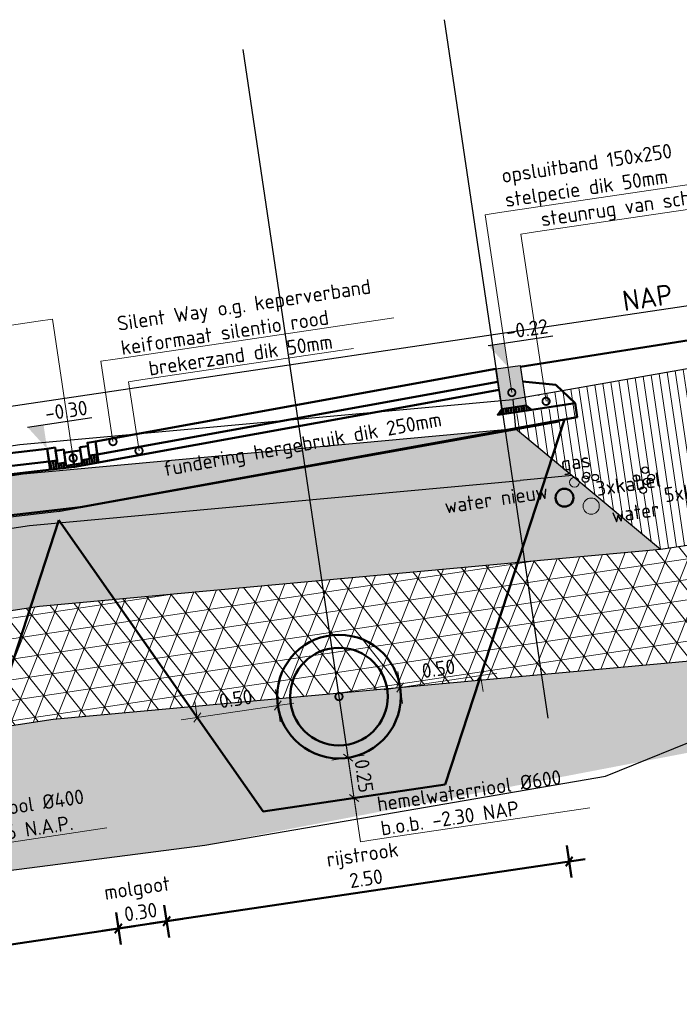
# Model space of a CAD drawing. Header units: metres. Extents: x 133846 to 269924, y 465764 to 933292.
# Tile 17 of 56: x 133874.54 to 133878.59, y 465811.48 to 465817.53. Entities that reach past the tile are written whole.
import ezdxf
from ezdxf import colors
from ezdxf.entities.mleader import LeaderData, LeaderLine
from ezdxf.lldxf.tags import DXFTag
from ezdxf.math import Vec2, Vec3

# ---------------------------------------------------------------- set-up
doc = ezdxf.new("R2010")
doc.units = ezdxf.units.M
doc.linetypes.add('AL-NAP_LIJN', pattern=[15.25, 12, -1.5, 0.25, -1.5])
doc.linetypes.add('RI-HWA', pattern=[7.4, 5, -2.4])
for name, color, linetype, lineweight, true_color in [('B-OI-KL-GAS_LD-G', 40, 'KL-GAS-LD-N', 18, 0xffbf00), ('B-OI-KL-WATER-G', 5, 'KL-WATER-N', 18, 0x0000ff), ('N-WE-KL-WATER-GD', 5, 'KL-WATER-N', 50, 0x0000ff), ('N-WE-RI-HWA-GD', 150, 'RI-HWA', 50, 0x007fff)]:
    doc.layers.add(name, color=color, linetype=linetype, lineweight=lineweight, true_color=true_color)
for name, color, linetype, lineweight in [('B-WE-GW-GROND-AD-50', 253, 'Continuous', 18), ('B-WE-KL-T18', 10, 'Continuous', 18), ('B-WE-MO-BODEM-AD-50', 253, 'Continuous', 18), ('B-WE-VH-VERHARDING-GD', 253, 'Continuous', 25), ('B-WE-VH-VERHARDING_FUNDERING-AD-50', 253, 'Continuous', 18), ('N-WE-GW-SLEUF-GD', 90, 'Continuous', 50), ('N-WE-RI-T18', 10, 'Continuous', 18), ('N-WE-VH-KANTOPSLUITING_OPSLUITBAND-SD', 150, 'Continuous', 25), ('N-WE-VH-M', 7, 'Continuous', 18), ('N-WE-VH-VERHARDING-GD', 7, 'Continuous', 50), ('N-WE-VH-VERHARDING-T18', 10, 'Continuous', 18), ('X-XX-AL-NAP-GD', 7, 'AL-NAP_LIJN', 25), ('X-XX-AL-NAP-T25', 7, 'Continuous', 25), ('X-XX-AL-PEILMAAT-SD', 7, 'Continuous', 25)]:
    doc.layers.add(name, color=color, linetype=linetype, lineweight=lineweight)
doc.layers.add('X-XX-AL-HULPLIJN-GD', color=30, linetype='Continuous', lineweight=25, plot=False)
doc.styles.add('NLCS-ISO', font='NLCS-ISO.ttf')
doc.styles.add('NLCS-ISO-M50-T18', font='NLCS-ISO.ttf', dxfattribs={"height": 0.09})
doc.styles.add('NLCS-ISO-M50-T25', font='NLCS-ISO.ttf', dxfattribs={"height": 0.125})
doc.styles.get("Standard").update_dxf_attribs({"font": 'romand.shx'})
tags = doc.linetypes.add('KL-GAS-LD-N', pattern='A,4,-1,[69,NLCS.SHX,S=0.5,R=0,X=0,Y=0],-1,4,-1,["L",Standard,S=1,R=0,X=0.25,Y=-0.5],-2', length=13).pattern_tags.tags
tags[18] = DXFTag(74, 10)
doc.linetypes.add('KL-WATER-N', pattern='A,7,-0.5,[168,NLCS.SHX,S=0.75,R=0,X=0.75,Y=0],-2', length=9.5)
doc.dimstyles.new('NLCS-M50-T18-SCHRAP_L2_H2', dxfattribs={"dimscale": 0.05, "dimtxt": 2.5, "dimasz": 1.008, "dimexe": 2, "dimexo": 2, "dimgap": 0.7, "dimtad": 1, "dimzin": 0, "dimdsep": 46, "dimtxsty": 'NLCS-ISO-M50-T18', "dimblk": 'OBLIQUE', "dimcen": 0, "dimdle": 2, "dimclrd": 256, "dimclre": 256, "dimclrt": 10, "dimazin": 0, "dimtfac": 1, "dimtdec": 3, "dimtofl": 0, "dimtmove": 0, "dimatfit": 3, "dimldrblk": 'OBLIQUE', "dimfxl": 2, "dimfxlon": 1, "dimtfillclr": 256, "dimtolj": 1, "dimtzin": 0, "dimlwd": -1, "dimlwe": -1, "dimarcsym": 0})
pattern_1 = [(45.952767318, (68751.45991, -15701.50299), (-0.017277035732, 0.094831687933), [0, -0.076, 0, -0.085, 0, -0.08125]), (15.952767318, (68751.45991, -15701.50299), (0.066785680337, 0.152581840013), [0, -0.041, 0, -0.0685, 0, -0.02625]), (335.952767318, (68751.399074, -15701.51203), (0.15397411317, 0.023167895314), [0, -0.025, 0, -0.09, 0, -0.1175]), (325.952767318, (68751.39907, -15701.51203), (0.142222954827, 0.065501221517), [0, -0.0125, 0, -0.059, 0, -0.0675])]

# ---------------------------------------------------------------- blocks, each defined once
blk = doc.blocks.new('_Oblique')
at = {"color": 0, "linetype": 'ByBlock', "lineweight": -2}
blk.add_line((-0.5, -0.5), (0.5, 0.5), dxfattribs=at)
blk = doc.blocks.new('*D186')
at = {"layer": 'Defpoints', "color": 0, "transparency": 16777216}
for p in [(133876.1231, 465813.3135), (133875.6286, 465813.24), (133876.2157, 465812.6903)]:
    blk.add_point(p, dxfattribs=at)
at = {"layer": 'N-WE-VH-M', "transparency": 16777216}
for p, q in [((133876.1378, 465813.2145), (133876.1084, 465813.4124)), ((133875.6286, 465813.24), (133875.6139, 465813.3389)), ((133875.5296, 465813.2253), (133876.222, 465813.3282))]:
    blk.add_line(p, q, dxfattribs=at)
at = {"layer": 'N-WE-VH-M', "transparency": 16777216, "xscale": 0.0504, "yscale": 0.0504, "zscale": 0.0504}
for p, rotation in [((133876.1231, 465813.3135), 8.452767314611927), ((133875.6286, 465813.24), 188.4527673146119)]:
    blk.add_blockref('_Oblique', p, dxfattribs=dict(at, rotation=rotation))
at = {"layer": 'N-WE-VH-M', "color": 10, "transparency": 16777216, "insert": (133875.8641, 465813.3558), "char_height": 0.09, "attachment_point": 5, "rotation": 8.45277, "style": 'NLCS-ISO-M50-T18'}
blk.add_mtext('\\A1;0.50', dxfattribs=at)
blk = doc.blocks.new('*D187')
at = {"layer": 'Defpoints', "color": 0, "transparency": 16777216}
for p in [(133877.3694, 465813.4987), (133877.3694, 465813.4987), (133876.9675, 465812.802)]:
    blk.add_point(p, dxfattribs=at)
at = {"layer": 'N-WE-VH-M', "transparency": 16777216}
for p, q in [((133876.8896, 465813.3263), (133876.8602, 465813.5241)), ((133876.776, 465813.4105), (133877.4684, 465813.5134)), ((133877.3694, 465813.4987), (133877.3841, 465813.3998))]:
    blk.add_line(p, q, dxfattribs=at)
at = {"layer": 'N-WE-VH-M', "transparency": 16777216, "xscale": 0.0504, "yscale": 0.0504, "zscale": 0.0504}
for p, rotation in [((133877.3694, 465813.4987), 8.452767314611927), ((133876.8749, 465813.4252), 188.4527673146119)]:
    blk.add_blockref('_Oblique', p, dxfattribs=dict(at, rotation=rotation))
at = {"layer": 'N-WE-VH-M', "color": 10, "transparency": 16777216, "insert": (133877.1104, 465813.5411), "char_height": 0.09, "attachment_point": 5, "rotation": 8.45277, "style": 'NLCS-ISO-M50-T18'}
blk.add_mtext('\\A1;0.50', dxfattribs=at)
blk = doc.blocks.new('_DotSmall')
at = {"color": 0, "linetype": 'ByBlock', "const_width": 0.5}
blk.add_lwpolyline([(-0.0625, 0, 1), (0.0625, 0, 1)], format="xyb", close=True, dxfattribs=at)
blk = doc.blocks.new('*D188')
at = {"layer": 'Defpoints', "color": 0, "transparency": 16777216}
for p in [(133875.8721, 465812.892), (133877.1505, 465812.8292), (133876.5916, 465812.7462)]:
    blk.add_point(p, dxfattribs=at)
at = {"layer": 'N-WE-VH-M', "transparency": 16777216}
for p, q in [((133876.5402, 465813.0924), (133876.6063, 465812.6472)), ((133876.4559, 465812.9787), (133876.6538, 465813.0081)), ((133876.6905, 465812.7609), (133876.4927, 465812.7315))]:
    blk.add_line(p, q, dxfattribs=at)
at = {"layer": 'N-WE-VH-M', "transparency": 16777216, "xscale": 0.0504, "yscale": 0.0504, "zscale": 0.0504}
for p, rotation in [((133876.5549, 465812.9934), 98.45276731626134), ((133876.5916, 465812.7462), 278.4527673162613)]:
    blk.add_blockref('_Oblique', p, dxfattribs=dict(at, rotation=rotation))
at = {"layer": 'N-WE-VH-M', "color": 10, "transparency": 16777216, "insert": (133876.6524, 465812.8816), "char_height": 0.09, "attachment_point": 5, "rotation": 278.45277, "style": 'NLCS-ISO-M50-T18'}
blk.add_mtext('\\A1;0.25', dxfattribs=at)
blk = doc.blocks.new('SAL-PEILMAAT_INFRACAD_H01-SOD')
blk.add_line((-2, 3), (6, 3))
blk.add_solid([(-2, 3), (0, 3), (0, 0)])
at = {"style": 'NLCS-ISO'}
blk.add_attdef('...', (0.4, 3.4), '', height=1.8, dxfattribs=at)
blk = doc.blocks.new('*U149')
blk.add_hatch(color=8).paths.add_polyline_path([(-0.15, -0.25), (0, -0.25), (0, 0), (-0.15, 0)])
at = {"layer": 'N-WE-VH-VERHARDING-GD', "linetype": 'Continuous'}
h = blk.add_hatch(dxfattribs=at)
h.set_pattern_fill('ANSI31', color=256, scale=0.005, angle=45, style=0)
h.set_pattern_definition([(90, (89116.596445, 436374.820416), (-0.015875, 3e-18), [])])
h.paths.add_polyline_path([(-0.15, -0.25), (0, -0.25), (0.03, -0.28), (-0.18, -0.28)])
at = {"flags": 128}
blk.add_lwpolyline([(-0.15, -0.25), (0, -0.25), (0, 0), (-0.15, 0)], close=True, dxfattribs=at)
at = {"layer": 'N-WE-VH-VERHARDING-GD', "linetype": 'Continuous'}
for p, q in [((-0.35, -0.15), (-0.15, -0.1)), ((-0.45, -0.28), (-0.35, -0.15)), ((-0.18, -0.28), (-0.45, -0.28))]:
    blk.add_line(p, q, dxfattribs=at)
at = {"layer": 'N-WE-VH-VERHARDING-GD', "linetype": 'Continuous', "flags": 128}
blk.add_lwpolyline([(-0.15, -0.25), (0, -0.25), (0.03, -0.28), (-0.18, -0.28)], close=True, dxfattribs=at)
blk = doc.blocks.new('*D302')
at = {"layer": 'Defpoints', "color": 0, "transparency": 16777216}
for p in [(133877.4634, 465815.3832), (133875.0024, 465814.9366), (133875.4405, 465811.9882)]:
    blk.add_point(p, dxfattribs=at)
at = {"layer": 'N-WE-VH-VERHARDING-GD', "transparency": 16777216}
for p, q in [((133877.8987, 465812.4546), (133877.9281, 465812.2568)), ((133878.0123, 465812.3704), (133875.3416, 465811.9735)), ((133875.4258, 465812.0871), (133875.4552, 465811.8893))]:
    blk.add_line(p, q, dxfattribs=at)
at = {"layer": 'N-WE-VH-VERHARDING-GD', "transparency": 16777216, "xscale": 0.0504, "yscale": 0.0504, "zscale": 0.0504}
for p, rotation in [((133877.9134, 465812.3557), 8.452767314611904), ((133875.4405, 465811.9882), 188.4527673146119)]:
    blk.add_blockref('_Oblique', p, dxfattribs=dict(at, rotation=rotation))
at = {"layer": 'N-WE-VH-VERHARDING-GD', "color": 10, "transparency": 16777216, "insert": (133876.6542, 465812.3253), "char_height": 0.09, "attachment_point": 5, "rotation": 8.45277, "style": 'NLCS-ISO-M50-T18'}
blk.add_mtext('\\A1;rijstrook\\P2.50', dxfattribs=at)
blk = doc.blocks.new('*D303')
at = {"layer": 'Defpoints', "color": 0, "transparency": 16777216}
for p in [(133875.0024, 465814.9366), (133874.7056, 465814.8925), (133875.1438, 465811.9441)]:
    blk.add_point(p, dxfattribs=at)
at = {"layer": 'N-WE-VH-VERHARDING-GD', "transparency": 16777216}
for p, q in [((133875.4258, 465812.0871), (133875.4552, 465811.8893)), ((133875.1291, 465812.043), (133875.1585, 465811.8452)), ((133875.5394, 465812.0029), (133875.0449, 465811.9294))]:
    blk.add_line(p, q, dxfattribs=at)
at = {"layer": 'N-WE-VH-VERHARDING-GD', "transparency": 16777216, "xscale": 0.0504, "yscale": 0.0504, "zscale": 0.0504}
for p, rotation in [((133875.4405, 465811.9882), 8.452767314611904), ((133875.1438, 465811.9441), 188.4527673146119)]:
    blk.add_blockref('_Oblique', p, dxfattribs=dict(at, rotation=rotation))
at = {"layer": 'N-WE-VH-VERHARDING-GD', "color": 10, "transparency": 16777216, "insert": (133875.2694, 465812.1195), "char_height": 0.09, "attachment_point": 5, "rotation": 8.45277, "style": 'NLCS-ISO-M50-T18'}
blk.add_mtext('\\A1;molgoot\\P0.30', dxfattribs=at)
blk = doc.blocks.new('*D304')
at = {"layer": 'Defpoints', "color": 0, "transparency": 16777216}
for p in [(133874.7056, 465814.8925), (133872.221, 465814.6042), (133875.1438, 465811.9441)]:
    blk.add_point(p, dxfattribs=at)
at = {"layer": 'N-WE-VH-VERHARDING-GD', "transparency": 16777216}
for p, q in [((133875.1291, 465812.043), (133875.1585, 465811.8452)), ((133872.572, 465811.5619), (133875.2427, 465811.9588)), ((133872.6562, 465811.6755), (133872.6856, 465811.4777))]:
    blk.add_line(p, q, dxfattribs=at)
at = {"layer": 'N-WE-VH-VERHARDING-GD', "transparency": 16777216, "xscale": 0.0504, "yscale": 0.0504, "zscale": 0.0504}
for p, rotation in [((133875.1438, 465811.9441), 8.452767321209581), ((133872.6709, 465811.5766), 188.4527673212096)]:
    blk.add_blockref('_Oblique', p, dxfattribs=dict(at, rotation=rotation))
at = {"layer": 'N-WE-VH-VERHARDING-GD', "color": 10, "transparency": 16777216, "insert": (133873.8846, 465811.9137), "char_height": 0.09, "attachment_point": 5, "rotation": 8.45277, "style": 'NLCS-ISO-M50-T18'}
blk.add_mtext('\\A1;rijstrook\\P2.50', dxfattribs=at)

msp = doc.modelspace()

# ---------------------------------------------------------------- hatches: boundary and pattern name
at = {"layer": 'B-WE-GW-GROND-AD-50'}
h = msp.add_hatch(dxfattribs=at)
h.set_pattern_fill('AGW-GROND_TEELAARDE-SO', color=256, scale=0.05, pattern_type=2)
h.set_pattern_definition([(98.4527673, (134750.019427, 465501.489536), (-0.0494568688, -0.0073497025), [])])
h.paths.add_polyline_path([(133877.7212, 465815.2232), (133877.8275, 465815.1444), (133877.5751, 465815.1069), (133877.5834, 465815.0169), (133877.9313, 465814.7275), (133877.9448, 465814.7163, -0.383785), (133877.9757, 465814.6906), (133878.475, 465814.2754), (133880.3417, 465814.5528), (133880.1779, 465815.6549)])
h.paths.add_polyline_path([(133879.6069, 465814.8695, -1), (133879.5669, 465814.8695, -1)], flags=16)
h.paths.add_polyline_path([(133878.6937, 465814.5518, -1), (133878.6537, 465814.5518, -1)], flags=16)
h.paths.add_polyline_path([(133878.4092, 465814.6973, -1.155286), (133878.37, 465814.6917, -0.53282), (133878.3976, 465814.7102, -1.155286), (133878.4368, 465814.7158, -0.53282)], flags=16)
h.paths.add_polyline_path([(133878.3598, 465814.7609, -1), (133878.3998, 465814.7609, -1)], flags=16)
h.paths.add_polyline_path([(133878.3877, 465814.6378, -1), (133878.3477, 465814.6378, -1)], flags=16)
h.paths.add_polyline_path([(133878.3063, 465814.7125, -1), (133878.3463, 465814.7125, -1)], flags=16)
h.paths.add_polyline_path([(133878.0531, 465814.7153, -1), (133878.0931, 465814.7153, -1)], flags=16)
h.paths.add_polyline_path([(133878.033, 465814.712, -1.149108), (133877.9938, 465814.7065, -0.231328), (133878.0015, 465814.7223, -1.149108), (133878.0407, 465814.7278, -0.231328)], flags=16)
at = {"layer": 'B-WE-MO-BODEM-AD-50'}
h = msp.add_hatch(dxfattribs=at)
h.set_pattern_fill('AMO-BODEM_ZAND-SO', color=256, scale=0.05, angle=8.45277, pattern_type=2)
h.set_pattern_definition(pattern_1)
h.paths.add_polyline_path([(133874.6587, 465813.9247), (133878.475, 465814.2754), (133877.9313, 465814.7275), (133877.6127, 465814.6982), (133874.5982, 465814.4213), (133871.6101, 465813.9672), (133871.2937, 465813.9191), (133870.8745, 465813.3496)])
h = msp.add_hatch(dxfattribs=at)
h.set_pattern_fill('AVH-FUNDERING_EPS-SO', color=256, scale=0.025, pattern_type=2)
h.set_pattern_definition([(8.452767, (134750.32568, 465499.42873), (-0.018374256, 0.123642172), []), (68.452767, (134750.32568, 465499.42873), (-0.11626439, 0.045908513), []), (128.452767, (134750.32568, 465499.42873), (-0.097890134, -0.077733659), [])])
h.paths.add_polyline_path([(133874.6587, 465813.9247), (133870.8745, 465813.3496), (133870.04, 465813.2256), (133870.1432, 465812.5309), (133874.7434, 465813.2296), (133879.2361, 465813.6423), (133880.4501, 465813.8227), (133880.3417, 465814.5528), (133878.475, 465814.2754)])
h = msp.add_hatch(dxfattribs=at)
h.set_pattern_fill('AMO-BODEM_ZAND-SO', color=256, scale=0.05, angle=8.45277, pattern_type=2)
h.set_pattern_definition(pattern_1)
h.paths.add_polyline_path([(133870.1432, 465812.5309), (133870.2652, 465811.71), (133871.5307, 465811.7442), (133873.5661, 465812.1842), (133875.6755, 465812.4558), (133880.5156, 465813.3825), (133880.4501, 465813.8227), (133879.2361, 465813.6423), (133874.7434, 465813.2296)])
at = {"layer": 'B-WE-VH-VERHARDING_FUNDERING-AD-50'}
h = msp.add_hatch(dxfattribs=at)
h.set_pattern_fill('AVH-FUNDERING_02-SO', color=256, scale=0.25, angle=8.45277, pattern_type=2)
h.set_pattern_definition([(8.452767, (132084.8356, 465365.30713), (0.21053583, 0.284032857), [0.03125, -0.21875]), (98.452767, (132084.8356, 465365.30713), (-0.284032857, 0.21053583), [0.03125, -0.21875]), (143.452767, (132084.86652, 465365.31173), (-0.247284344, -0.036748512), [0.044194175, -0.309359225]), (8.452767, (132084.84585, 465365.45083), (0.21053583, 0.284032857), [0.03125, -0.21875]), (53.452767, (132084.8636, 465365.43767), (-0.036748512, 0.247284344), [0.022097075, -0.3314563]), (143.452767, (132084.8636, 465365.43767), (-0.247284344, -0.036748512), [0.022097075, -0.3314563]), (8.452767, (132084.9294, 465365.52643), (0.21053583, 0.284032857), [0.044194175, -0.205805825]), (53.452767, (132084.9294, 465365.52643), (-0.036748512, 0.247284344), [0.03125, -0.3223034]), (143.452767, (132084.9731, 465365.53292), (-0.247284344, -0.036748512), [0.03125, -0.3223034]), (98.452767, (132084.99643, 465365.39422), (-0.284032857, 0.21053583), [0.03125, -0.21875]), (53.452767, (132084.99643, 465365.39422), (-0.036748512, 0.247284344), [0.022097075, -0.3314563]), (143.452767, (132085.00959, 465365.41197), (-0.247284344, -0.036748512), [0.022097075, -0.3314563]), (8.452767, (132084.85733, 465365.37355), (0.21053583, 0.284032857), [0.015625, -0.209375]), (8.452767, (132085.0336, 465365.46293), (0.21053583, 0.284032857), [0.015625, -0.209375]), (98.452767, (132084.95174, 465365.48236), (-0.284032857, 0.21053583), [0.015625, -0.209375]), (143.452767, (132085.00332, 465365.34785), (-0.247284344, -0.036748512), [0.022097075, -0.3314563]), (143.452767, (132084.86987, 465365.50178), (-0.247284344, -0.036748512), [0.022097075, -0.3314563]), (53.452767, (132084.93947, 465365.4055), (-0.036748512, 0.247284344), [0.022097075, -0.3314563]), (98.452767, (132084.91602, 465365.35068), (-0.284032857, 0.21053583), [0.00390625, -0.24609375]), (98.452767, (132084.9121, 465365.45672), (-0.284032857, 0.21053583), [0.00390625, -0.24609375]), (98.452767, (132085.0217, 465365.51645), (-0.284032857, 0.21053583), [0.00390625, -0.24609375]), (98.452767, (132085.0451, 465365.38566), (-0.284032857, 0.21053583), [0.00390625, -0.24609375])])
h.paths.add_polyline_path([(133871.562, 465814.2835), (133871.2937, 465813.9191), (133871.6101, 465813.9672), (133874.5982, 465814.4213), (133877.6127, 465814.6982), (133877.9313, 465814.7275), (133877.5834, 465815.0169), (133874.5595, 465814.7391)])
at = {"layer": 'N-WE-VH-VERHARDING-GD', "linetype": 'Continuous'}
h = msp.add_hatch(dxfattribs=at)
h.set_pattern_fill('ANSI31', color=256, scale=0.1, angle=45, style=0)
h.set_pattern_definition([(98.4527673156, (159404.44502, 911382.717579), (-0.0157025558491, -0.00233353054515), [])])
h.paths.add_polyline_path([(133874.7247, 465814.7638), (133874.8738, 465814.7811), (133875.0215, 465814.8079), (133875.0141, 465814.8574), (133874.9647, 465814.8501), (133874.9676, 465814.8303), (133874.9182, 465814.823), (133874.9211, 465814.8031), (133874.8716, 465814.7958), (133874.8222, 465814.7884), (133874.8192, 465814.8083), (133874.7698, 465814.8009), (133874.7668, 465814.8207), (133874.7174, 465814.8133)])

# ---------------------------------------------------------------- linework, layer by layer
for centre in [(133878.0207, 465814.7278), (133878.0731, 465814.7153), (133878.3263, 465814.7125), (133878.3798, 465814.7609), (133878.4168, 465814.7158), (133878.0138, 465814.7065), (133878.39, 465814.6917), (133878.3677, 465814.6378)]:
    msp.add_circle(centre, 0.02)
at = {"layer": 'B-OI-KL-GAS_LD-G'}
msp.add_circle((133877.946, 465814.6863), 0.03, dxfattribs=at)
at = {"layer": 'B-OI-KL-WATER-G'}
msp.add_circle((133878.0487, 465814.5398), 0.05, dxfattribs=at)
at = {"layer": 'B-WE-VH-VERHARDING-GD'}
for points in [[(133880.1779, 465815.6549), (133877.5669, 465815.1961)], [(133871.535, 465814.4615), (133874.5377, 465814.9178), (133877.5669, 465815.1961)], [(133877.5669, 465815.1961), (133877.5834, 465815.0169)], [(133871.562, 465814.2835), (133874.5595, 465814.7391), (133877.5834, 465815.0169)], [(133877.5834, 465815.0169), (133877.9313, 465814.7275)], [(133871.6101, 465813.9672), (133874.5982, 465814.4213), (133877.6127, 465814.6982)], [(133877.9313, 465814.7275), (133877.6127, 465814.6982)], [(133877.9313, 465814.7275), (133878.475, 465814.2754), (133880.3417, 465814.5528)], [(133870.8745, 465813.3496), (133874.6587, 465813.9247), (133878.475, 465814.2754)], [(133870.1433, 465812.5305), (133874.7434, 465813.2296), (133879.2361, 465813.6423), (133880.4501, 465813.8227)]]:
    msp.add_lwpolyline(points, dxfattribs=at)
at = {"layer": 'N-WE-GW-SLEUF-GD'}
for p, q in [((133877.1505, 465812.8292), (133877.8845, 465815.0734)), ((133874.2345, 465812.7902), (133874.7784, 465814.4529)), ((133874.7784, 465814.4529), (133876.0325, 465812.6631)), ((133876.0325, 465812.6631), (133877.1505, 465812.8292))]:
    msp.add_line(p, q, dxfattribs=at)
at = {"layer": 'N-WE-KL-WATER-GD'}
msp.add_circle((133877.8844, 465814.5918), 0.055, dxfattribs=at)
at = {"layer": 'N-WE-RI-HWA-GD', "linetype": 'Continuous'}
for radius in [0.38, 0.3]:
    msp.add_circle((133876.499, 465813.3693), radius, dxfattribs=at)
at = {"layer": 'N-WE-VH-VERHARDING-GD'}
for points in [[(133880.1567, 465815.7971), (133877.6133, 465815.3953)], [(133877.4634, 465815.3832), (133875.0024, 465814.9366)], [(133877.4752, 465815.304), (133875.0141, 465814.8574)], [(133877.4826, 465815.2545), (133874.8738, 465814.7811)], [(133874.9106, 465814.5337), (133877.9623, 465815.0875), (133877.9497, 465815.1724)], [(133875.0215, 465814.8079), (133875.0024, 465814.9366)], [(133872.221, 465814.6041), (133874.7056, 465814.8925)], [(133874.7247, 465814.7638), (133874.7056, 465814.8925)], [(133874.8599, 465814.8749), (133874.9093, 465814.8822)], [(133874.9064, 465814.9021), (133874.9211, 465814.8031), (133874.8716, 465814.7958)], [(133874.9182, 465814.823), (133874.9676, 465814.8303), (133874.9558, 465814.9094), (133874.9064, 465814.9021)], [(133872.2328, 465814.5249), (133874.7174, 465814.8133)], [(133872.2401, 465814.4755), (133874.8738, 465814.7811)], [(133871.7529, 465814.3526), (133871.78, 465814.1704), (133874.9106, 465814.5337)]]:
    msp.add_lwpolyline(points, dxfattribs=at)
for points in [[(133875.0024, 465814.9366), (133874.9529, 465814.9292), (133874.9647, 465814.8501), (133875.0141, 465814.8574)], [(133874.7056, 465814.8925), (133874.7551, 465814.8998), (133874.7668, 465814.8207), (133874.7174, 465814.8133)], [(133874.758, 465814.88), (133874.8075, 465814.8874), (133874.8192, 465814.8083), (133874.7698, 465814.8009)], [(133874.8104, 465814.8675), (133874.8599, 465814.8749), (133874.8716, 465814.7958), (133874.8222, 465814.7884)]]:
    msp.add_lwpolyline(points, close=True, dxfattribs=at)
at = {"layer": 'X-XX-AL-HULPLIJN-GD'}
for points in [[(133877.1444, 465817.5299), (133877.7825, 465813.2365)], [(133875.908, 465817.3462), (133876.546, 465813.0528)], [(133870.0991, 465812.2963), (133871.5307, 465811.7442), (133873.5661, 465812.1842), (133875.6755, 465812.4558), (133878.1358, 465812.8794), (133879.4927, 465813.4289)]]:
    msp.add_lwpolyline(points, dxfattribs=at)
at = {"layer": 'X-XX-AL-HULPLIJN-GD', "flags": 128}
for points in [[(133874.7728, 465814.5077), (133877.851, 465815.0571)], [(133872.2026, 465814.2094), (133874.7972, 465814.5105)]]:
    msp.add_lwpolyline(points, dxfattribs=at)
at = {"layer": 'X-XX-AL-NAP-GD'}
msp.add_lwpolyline([(133882.5161, 465816.3461), (133862.5019, 465813.3718)], dxfattribs=at)

# ---------------------------------------------------------------- block references
at = {"layer": 'N-WE-VH-KANTOPSLUITING_OPSLUITBAND-SD', "xscale": -1, "rotation": 8.452767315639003}
msp.add_blockref('*U149', (133877.4634, 465815.3832), dxfattribs=at)
at = {"layer": 'X-XX-AL-PEILMAAT-SD', "xscale": 0.05, "yscale": 0.05, "zscale": 0.05, "rotation": 8.452767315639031}
for p, values in [((133877.5376, 465815.3942), {'...': '-0.22'}), ((133874.7056, 465814.8925), {'...': '-0.30'})]:
    msp.add_blockref('SAL-PEILMAAT_INFRACAD_H01-SOD', p, dxfattribs=at).add_auto_attribs(values)

# ---------------------------------------------------------------- texts
at = {"layer": 'B-WE-KL-T18', "char_height": 0.09, "attachment_point": 3, "rotation": 8.45277, "style": 'NLCS-ISO-M50-T18'}
for s, insert in [('gas', (133878.0356, 465814.8703)), ('3xkabel', (133878.4681, 465814.7495)), ('5xkabel', (133878.8887, 465814.7108)), ('water nieuw', (133877.775, 465814.6764)), ('water', (133878.4596, 465814.5696))]:
    msp.add_mtext_dynamic_manual_height_columns(s, width=1.034148, gutter_width=12.5, heights=[0], dxfattribs=dict(at, insert=insert))
at = {"layer": 'N-WE-VH-VERHARDING-T18', "insert": (133876.2764, 465814.9086), "char_height": 0.09, "attachment_point": 5, "rotation": 10.28561, "style": 'NLCS-ISO-M50-T18'}
msp.add_mtext_dynamic_manual_height_columns('fundering hergebruik dik 250mm', width=2.079466, gutter_width=0.45, heights=[0], dxfattribs=at)
at = {"layer": 'X-XX-AL-NAP-T25', "insert": (133878.5375, 465815.9065), "char_height": 0.125, "attachment_point": 3, "rotation": 8.45277, "style": 'NLCS-ISO-M50-T25'}
msp.add_mtext_dynamic_manual_height_columns('NAP', width=4.435893, gutter_width=0.625, heights=[0], dxfattribs=at)

# ---------------------------------------------------------------- dimensions: what is measured, and where the dimension line sits
at = {"layer": 'N-WE-VH-M'}
for base, p1, p2, angle, picture, middle in [((133877.3694, 465813.4987), (133876.9675, 465812.802), (133877.3694, 465813.4987), 8.45277, '*D187', (133877.1222, 465813.4619)), ((133876.1231, 465813.3135), (133875.6286, 465813.24), (133876.2157, 465812.6903), 8.45277, '*D186', (133875.8758, 465813.2767)), ((133876.5916, 465812.7462), (133875.8721, 465812.892), (133877.1505, 465812.8292), 98.45277, '*D188', (133876.5732, 465812.8698))]:
    dim = msp.add_linear_dim(base=base, p1=p1, p2=p2, angle=angle, dimstyle='NLCS-M50-T18-SCHRAP_L2_H2', dxfattribs=at)
    dim.commit()
    dim.dimension.update_dxf_attribs({"geometry": picture, "text_midpoint": middle, "dimtype": 160})
at = {"layer": 'N-WE-VH-VERHARDING-GD'}
for base, p1, p2, angle, picture, middle in [((133875.4405, 465811.9882), (133877.4634, 465815.3832), (133875.0024, 465814.9366), 188.45277, '*D302', (133876.6542, 465812.3253)), ((133875.1438, 465811.9441), (133872.221, 465814.6042), (133874.7056, 465814.8925), 8.45277, '*D304', (133873.8846, 465811.9137))]:
    dim = msp.add_linear_dim(base=base, p1=p1, p2=p2, angle=angle, text='rijstrook\\P<>', dimstyle='NLCS-M50-T18-SCHRAP_L2_H2', dxfattribs=at)
    dim.commit()
    dim.dimension.update_dxf_attribs({"geometry": picture, "text_midpoint": middle})
dim = msp.add_linear_dim(base=(133875.1438, 465811.9441), p1=(133875.0024, 465814.9366), p2=(133874.7056, 465814.8925), angle=188.45277, text='molgoot\\P<>', dimstyle='NLCS-M50-T18-SCHRAP_L2_H2', dxfattribs=at)
dim.commit()
dim.dimension.update_dxf_attribs({"geometry": '*D303', "text_midpoint": (133875.2921, 465811.9661), "dimtype": 160})

# ---------------------------------------------------------------- leaders
at = {"layer": 'N-WE-RI-T18'}
ml = msp.add_multileader_mtext('Standard', dxfattribs=at)
ml.set_content('hemelwaterriool %%C600\\Pb.o.b. -2.30 NAP', color=256, style='NLCS-ISO-M50-T18')
ml.set_leader_properties(color=256, linetype='ByLayer', lineweight=-1)
ml.set_arrow_properties(name='DOTSMALL')
ml.build(insert=Vec2(0, 0))
ml.multileader.update_dxf_attribs({"text_left_attachment_type": 5, "text_right_attachment_type": 5, "dogleg_length": 0.09, "arrow_head_size": 0.09})
ctx = ml.context
ctx.base_point, ctx.char_height, ctx.arrow_head_size, ctx.landing_gap_size, ctx.plane_origin, ctx.plane_x_axis, ctx.plane_y_axis = Vec3(133876.7206, 465812.4903), 0.09, 0.09, 0.045, Vec3(133876.5431, 465813.0726), Vec3(0.989137, 0.146994), Vec3(-0.146994, 0.989137)
ctx.left_attachment, ctx.right_attachment = 5, 5
notes = []
notes.append((ctx, [(0, (1, 1, 0), (133876.6316, 465812.477), (0.989137, 0.146994), 0.09, [(0, [(133876.499, 465813.3693)], 0, [])])]))
ctx.mtext.insert, ctx.mtext.text_direction, ctx.mtext.rotation, ctx.mtext.flow_direction = Vec3(133876.7272, 465812.7521), Vec3(0.989137, 0.146994), 0.147529, 5
ml = msp.add_multileader_mtext('Standard', dxfattribs=at)
ml.set_content('vuilwaterriool %%C400\\Pb.o.b. -2.06 N.A.P.', color=256, style='NLCS-ISO-M50-T18')
ml.set_leader_properties(color=256, linetype='ByLayer', lineweight=-1)
ml.set_arrow_properties(name='DOTSMALL')
ml.build(insert=Vec2(0, 0))
ml.multileader.update_dxf_attribs({"text_left_attachment_type": 5, "text_right_attachment_type": 5, "dogleg_length": 0.09, "arrow_head_size": 0.09})
ctx = ml.context
ctx.base_point, ctx.char_height, ctx.arrow_head_size, ctx.landing_gap_size, ctx.plane_origin, ctx.plane_x_axis, ctx.plane_y_axis = Vec3(133873.9049, 465812.3889), 0.09, 0.09, 0.045, Vec3(133873.7243, 465812.9924), Vec3(0.989137, 0.146994), Vec3(-0.146994, 0.989137)
ctx.left_attachment, ctx.right_attachment = 5, 5
notes.append((ctx, [(0, (1, 1, 0), (133873.8159, 465812.3756), (0.989137, 0.146994), 0.09, [(0, [(133873.6985, 465813.1655)], 0, [])])]))
ctx.mtext.insert, ctx.mtext.text_direction, ctx.mtext.rotation, ctx.mtext.flow_direction = Vec3(133873.9115, 465812.6507), Vec3(0.989137, 0.146994), 0.147529, 5
at = {"layer": 'N-WE-VH-VERHARDING-T18'}
ml = msp.add_multileader_mtext('Standard', dxfattribs=at)
ml.set_content('opsluitband 150x250\\Pstelpecie dik 50mm', color=256, style='NLCS-ISO-M50-T18')
ml.set_leader_properties(color=256, linetype='ByLayer', lineweight=-1)
ml.set_arrow_properties(name='DOTSMALL')
ml.build(insert=Vec2(0, 0))
ml.multileader.update_dxf_attribs({"text_left_attachment_type": 5, "text_right_attachment_type": 5, "dogleg_length": 0.09, "arrow_head_size": 0.09})
ctx = ml.context
ctx.base_point, ctx.char_height, ctx.arrow_head_size, ctx.landing_gap_size, ctx.plane_origin, ctx.plane_x_axis, ctx.plane_y_axis = Vec3(133877.4857, 465816.3439), 0.09, 0.09, 0.045, Vec3(133875.5798, 465814.9692), Vec3(0.989137, 0.146994), Vec3(-0.146994, 0.989137)
ctx.left_attachment, ctx.right_attachment = 5, 5
notes.append((ctx, [(0, (1, 1, 0), (133877.3967, 465816.3307), (0.989137, 0.146994), 0.09, [(0, [(133877.5608, 465815.2382)], 0, [])])]))
ctx.mtext.insert, ctx.mtext.text_direction, ctx.mtext.rotation, ctx.mtext.flow_direction = Vec3(133877.4909, 465816.6146), Vec3(0.989137, 0.146994), 0.147529, 5
ml = msp.add_multileader_mtext('Standard', dxfattribs=at)
ml.set_content('steunrug van schraalbeton', color=256, style='NLCS-ISO-M50-T18')
ml.set_leader_properties(color=256, linetype='ByLayer', lineweight=-1)
ml.set_arrow_properties(name='DOTSMALL')
ml.build(insert=Vec2(0, 0))
ml.multileader.update_dxf_attribs({"text_left_attachment_type": 5, "text_right_attachment_type": 5, "dogleg_length": 0.09, "arrow_head_size": 0.09})
ctx = ml.context
ctx.base_point, ctx.char_height, ctx.arrow_head_size, ctx.landing_gap_size, ctx.plane_origin, ctx.plane_x_axis, ctx.plane_y_axis = Vec3(133877.7057, 465816.225), 0.09, 0.09, 0.045, Vec3(133876.301, 465814.912), Vec3(0.989137, 0.146994), Vec3(-0.146994, 0.989137)
ctx.left_attachment, ctx.right_attachment = 5, 5
notes.append((ctx, [(0, (1, 1, 0), (133877.6167, 465816.2117), (0.989137, 0.146994), 0.09, [(0, [(133877.7717, 465815.1843)], 0, [])])]))
ctx.mtext.insert, ctx.mtext.text_direction, ctx.mtext.rotation, ctx.mtext.flow_direction = Vec3(133877.733, 465816.3473), Vec3(0.989137, 0.146994), 0.147529, 5
ml = msp.add_multileader_mtext('Standard', dxfattribs=at)
ml.set_content('molgoot 6 strekken straatbakstenen\\Pwaalformaat hardsteen kleur \\Pstelpecie dik 50mm', color=256, style='NLCS-ISO-M50-T18')
ml.set_leader_properties(color=256, linetype='ByLayer', lineweight=-1)
ml.set_arrow_properties(name='DOTSMALL')
ml.build(insert=Vec2(0, 0))
ml.multileader.update_dxf_attribs({"text_left_attachment_type": 5, "text_right_attachment_type": 5, "dogleg_length": 0.09, "arrow_head_size": 0.09})
ctx = ml.context
ctx.base_point, ctx.char_height, ctx.arrow_head_size, ctx.landing_gap_size, ctx.plane_origin, ctx.plane_x_axis, ctx.plane_y_axis = Vec3(133872.5577, 465815.3656), 0.09, 0.09, 0.045, Vec3(133876.8289, 465815.2122), Vec3(0.989137, 0.146994), Vec3(-0.146994, 0.989137)
ctx.left_attachment, ctx.right_attachment = 5, 5
notes.append((ctx, [(0, (1, 1, 0), (133874.7388, 465815.6898), (-0.989137, -0.146994), 0.09, [(0, [(133874.8658, 465814.8353)], 0, [])])]))
ctx.mtext.insert, ctx.mtext.text_direction, ctx.mtext.rotation, ctx.mtext.flow_direction = Vec3(133872.541, 465815.7847), Vec3(0.989137, 0.146994), 0.147529, 5
ml = msp.add_multileader_mtext('Standard', dxfattribs=at)
ml.set_content('Silent Way o.g. keperverband\\Pkeiformaat silentio rood', color=256, style='NLCS-ISO-M50-T18')
ml.set_leader_properties(color=256, linetype='ByLayer', lineweight=-1)
ml.set_arrow_properties(name='DOTSMALL')
ml.build(insert=Vec2(0, 0))
ml.multileader.update_dxf_attribs({"text_left_attachment_type": 5, "text_right_attachment_type": 5, "dogleg_length": 0.09, "arrow_head_size": 0.09})
ctx = ml.context
ctx.base_point, ctx.char_height, ctx.arrow_head_size, ctx.landing_gap_size, ctx.plane_origin, ctx.plane_x_axis, ctx.plane_y_axis = Vec3(133875.124, 465815.4437), 0.09, 0.09, 0.045, Vec3(133875.0379, 465814.7464), Vec3(0.989137, 0.146994), Vec3(-0.146994, 0.989137)
ctx.left_attachment, ctx.right_attachment = 5, 5
notes.append((ctx, [(0, (1, 1, 0), (133875.035, 465815.4305), (0.989137, 0.146994), 0.09, [(0, [(133875.1104, 465814.9364)], 0, [])])]))
ctx.mtext.insert, ctx.mtext.text_direction, ctx.mtext.rotation, ctx.mtext.flow_direction = Vec3(133875.1306, 465815.7055), Vec3(0.989137, 0.146994), 0.147529, 5
ml = msp.add_multileader_mtext('Standard', dxfattribs=at)
ml.set_content('brekerzand dik 50mm', color=256, style='NLCS-ISO-M50-T18')
ml.set_leader_properties(color=256, linetype='ByLayer', lineweight=-1)
ml.set_arrow_properties(name='DOTSMALL')
ml.build(insert=Vec2(0, 0))
ml.multileader.update_dxf_attribs({"text_left_attachment_type": 5, "text_right_attachment_type": 5, "dogleg_length": 0.09, "arrow_head_size": 0.09})
ctx = ml.context
ctx.base_point, ctx.char_height, ctx.arrow_head_size, ctx.landing_gap_size, ctx.plane_origin, ctx.plane_x_axis, ctx.plane_y_axis = Vec3(133875.2944, 465815.3174), 0.09, 0.09, 0.045, Vec3(133875.2083, 465814.6201), Vec3(0.989137, 0.146994), Vec3(-0.146994, 0.989137)
ctx.left_attachment, ctx.right_attachment = 5, 5
notes.append((ctx, [(0, (1, 1, 0), (133875.2054, 465815.3042), (0.989137, 0.146994), 0.09, [(0, [(133875.2704, 465814.88)], 0, [])])]))
ctx.mtext.insert, ctx.mtext.text_direction, ctx.mtext.rotation, ctx.mtext.flow_direction = Vec3(133875.3231, 465815.4308), Vec3(0.989137, 0.146994), 0.147529, 5
for ctx, leaders in notes:
    for number, flags, end, landing, length, lines in leaders:
        leader = LeaderData()
        leader.index, (leader.has_last_leader_line, leader.has_dogleg_vector, leader.attachment_direction) = number, flags
        leader.last_leader_point, leader.dogleg_vector, leader.dogleg_length = Vec3(end), Vec3(landing), length
        for number, points, colour, breaks in lines:
            line = LeaderLine()
            line.index, line.vertices, line.color, line.breaks = number, Vec3.list(points), colors.encode_raw_color(colour), breaks
            leader.lines.append(line)
        ctx.leaders.append(leader)

doc.saveas('drawing.dxf')
